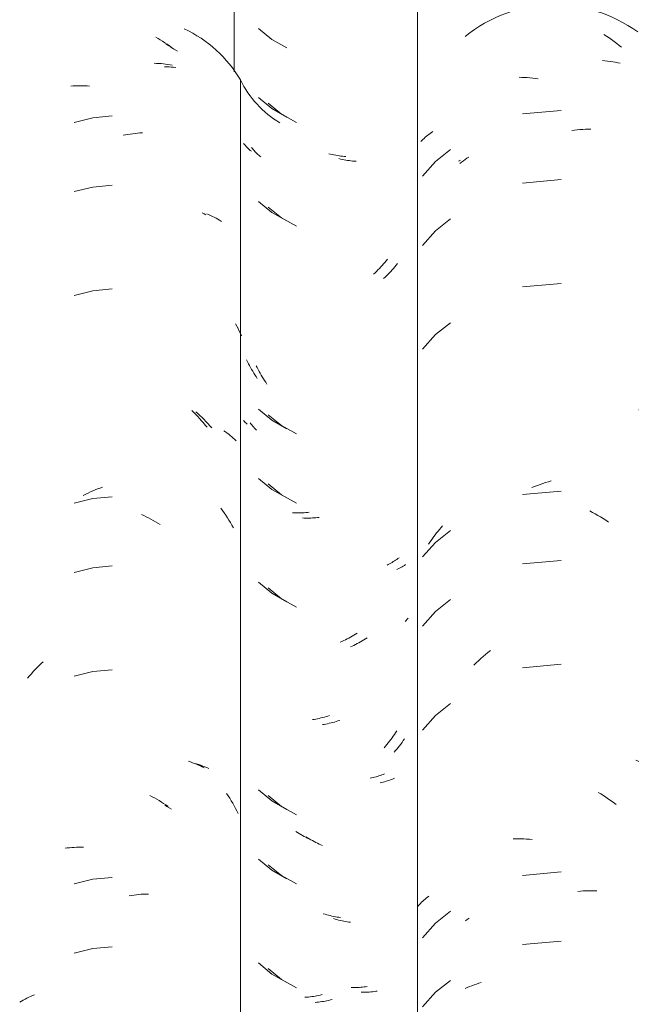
# Model space of a CAD drawing. Header units: metres. Extents: x -27.3 to 21, y -0.3 to 10.3.
# Tile 201 of 255: x 16.738 to 17.005, y 2.908 to 3.337. Entities that reach past the tile are written whole.
import ezdxf

# ---------------------------------------------------------------- set-up
doc = ezdxf.new("R2010")
doc.units = ezdxf.units.M
doc.layers.add('A-GLAZ-CWMG', color=7, linetype='Continuous', lineweight=5)

# ---------------------------------------------------------------- blocks, each defined once
blk = doc.blocks.new('FP_352-FACHADA 03')
at = {"layer": 'A-GLAZ-CWMG', "color": 9, "true_color": 0xc0c0c0}
for p, q in [((22.20059, 3.33072), (22.20172, 3.32998)), ((22.20172, 3.32998), (22.20284, 3.32923)), ((22.20284, 3.32923), (22.20395, 3.32845)), ((22.20395, 3.32845), (22.20505, 3.32764)), ((22.20505, 3.32764), (22.20615, 3.32682)), ((22.20615, 3.32682), (22.20723, 3.32598)), ((22.20723, 3.32598), (22.2083, 3.32512)), ((22.19992, 3.31939), (22.20105, 3.31928)), ((22.20105, 3.31928), (22.20217, 3.31915)), ((22.20217, 3.31915), (22.20329, 3.319)), ((22.20329, 3.319), (22.2044, 3.31883)), ((22.2044, 3.31883), (22.20549, 3.31864)), ((22.20549, 3.31864), (22.20658, 3.31842)), ((22.20658, 3.31842), (22.20766, 3.31818)), ((22.16368, 3.31206), (22.16485, 3.31204)), ((22.16485, 3.31204), (22.16603, 3.312)), ((22.16603, 3.312), (22.16722, 3.31193)), ((22.16722, 3.31193), (22.16841, 3.31184)), ((22.16841, 3.31184), (22.1696, 3.31172)), ((22.1696, 3.31172), (22.17079, 3.31159)), ((22.17079, 3.31159), (22.17199, 3.31143)), ((22.18193, 3.29765), (22.16512, 3.29615)), ((22.18658, 3.28889), (22.18777, 3.28904)), ((22.18777, 3.28904), (22.18897, 3.28917)), ((22.18897, 3.28917), (22.19016, 3.28927)), ((22.19016, 3.28927), (22.19135, 3.28935)), ((22.19135, 3.28935), (22.19253, 3.28941)), ((22.19253, 3.28941), (22.19371, 3.28945)), ((22.19371, 3.28945), (22.19488, 3.28946)), ((22.13731, 3.27551), (22.13821, 3.276)), ((22.18193, 3.26751), (22.16512, 3.26601)), ((22.22023, 3.25318), (22.22112, 3.25268)), ((22.22112, 3.25268), (22.222, 3.25217)), ((22.222, 3.25217), (22.22286, 3.25163)), ((22.22286, 3.25163), (22.2237, 3.25108)), ((22.2237, 3.25108), (22.22453, 3.25052)), ((22.22453, 3.25052), (22.22534, 3.24994)), ((22.22534, 3.24994), (22.22613, 3.24934)), ((22.18193, 3.22229), (22.16512, 3.22079)), ((22.23179, 3.20431), (22.23233, 3.20315)), ((22.23233, 3.20315), (22.23285, 3.20197)), ((22.23285, 3.20197), (22.23336, 3.20079)), ((22.23336, 3.20079), (22.23386, 3.1996)), ((22.21585, 3.16737), (22.21682, 3.16634)), ((22.21682, 3.16634), (22.21776, 3.16529)), ((22.21776, 3.16529), (22.2187, 3.16422)), ((22.2187, 3.16422), (22.21962, 3.16314)), ((22.21962, 3.16314), (22.22052, 3.16204)), ((22.22052, 3.16204), (22.22141, 3.16092)), ((22.22141, 3.16092), (22.22228, 3.15978)), ((22.22715, 3.1581), (22.22789, 3.15747)), ((22.22789, 3.15747), (22.22862, 3.15683)), ((22.22862, 3.15683), (22.22933, 3.15617)), ((22.22933, 3.15617), (22.23003, 3.15549)), ((22.23003, 3.15549), (22.2307, 3.15481)), ((22.2307, 3.15481), (22.23135, 3.15411)), ((22.23135, 3.15411), (22.23198, 3.1534)), ((22.16921, 3.13343), (22.17041, 3.13391)), ((22.17041, 3.13391), (22.17161, 3.13438)), ((22.17161, 3.13438), (22.17281, 3.13482)), ((22.17281, 3.13482), (22.17401, 3.13523)), ((22.17401, 3.13523), (22.17522, 3.13563)), ((22.17522, 3.13563), (22.17643, 3.136)), ((22.17643, 3.136), (22.17763, 3.13634)), ((22.18193, 3.13187), (22.16512, 3.13037)), ((22.19451, 3.12324), (22.19568, 3.12262)), ((22.19568, 3.12262), (22.19684, 3.12198)), ((22.19684, 3.12198), (22.198, 3.12131)), ((22.198, 3.12131), (22.19914, 3.12063)), ((22.22588, 3.12448), (22.22666, 3.12326)), ((22.22666, 3.12326), (22.22742, 3.12202)), ((22.22742, 3.12202), (22.22816, 3.12077)), ((22.19914, 3.12063), (22.20028, 3.11992)), ((22.20028, 3.11992), (22.20141, 3.11919)), ((22.20141, 3.11919), (22.20253, 3.11844)), ((22.22816, 3.12077), (22.22889, 3.11951)), ((22.22889, 3.11951), (22.22959, 3.11823)), ((22.22959, 3.11823), (22.23027, 3.11693)), ((22.23027, 3.11693), (22.23094, 3.11563)), ((22.18193, 3.10172), (22.16512, 3.10022)), ((22.14906, 3.06079), (22.15012, 3.06167)), ((22.15012, 3.06167), (22.15119, 3.06252)), ((22.14392, 3.0561), (22.14492, 3.05708)), ((22.14492, 3.05708), (22.14594, 3.05803)), ((22.14594, 3.05803), (22.14696, 3.05897)), ((22.14696, 3.05897), (22.148, 3.05989)), ((22.148, 3.05989), (22.14906, 3.06079)), ((22.18193, 3.05651), (22.16512, 3.05501)), ((22.21447, 3.01469), (22.21545, 3.0143)), ((22.21545, 3.0143), (22.21642, 3.01389)), ((22.21642, 3.01389), (22.21737, 3.01347)), ((22.21737, 3.01347), (22.21831, 3.01302)), ((22.21831, 3.01302), (22.21924, 3.01256)), ((22.21924, 3.01256), (22.22015, 3.01208)), ((22.22015, 3.01208), (22.22104, 3.01159)), ((22.19805, 3.00071), (22.1992, 3.00002)), ((22.1992, 3.00002), (22.20033, 2.99931)), ((22.20033, 2.99931), (22.20146, 2.99858)), ((22.20146, 2.99858), (22.20259, 2.99783)), ((22.20259, 2.99783), (22.2037, 2.99706)), ((22.2037, 2.99706), (22.2048, 2.99626)), ((22.2282, 3.00014), (22.22892, 2.99888)), ((22.22892, 2.99888), (22.22962, 2.9976)), ((22.22962, 2.9976), (22.23031, 2.9963)), ((22.2048, 2.99626), (22.2059, 2.99544)), ((22.23031, 2.9963), (22.23097, 2.995)), ((22.23097, 2.995), (22.23161, 2.99368)), ((22.23161, 2.99368), (22.23224, 2.99235)), ((22.23224, 2.99235), (22.23284, 2.991)), ((22.16108, 2.98046), (22.16224, 2.98049)), ((22.16224, 2.98049), (22.16341, 2.98049)), ((22.16341, 2.98049), (22.16458, 2.98048)), ((22.16458, 2.98048), (22.16576, 2.98044)), ((22.16576, 2.98044), (22.16694, 2.98038)), ((22.16694, 2.98038), (22.16813, 2.98029)), ((22.16813, 2.98029), (22.16932, 2.98018)), ((22.18193, 2.96608), (22.16512, 2.96458)), ((22.18924, 2.95762), (22.19043, 2.95772)), ((22.19043, 2.95772), (22.19162, 2.9578)), ((22.19162, 2.9578), (22.1928, 2.95785)), ((22.1928, 2.95785), (22.19398, 2.95788)), ((22.19398, 2.95788), (22.19515, 2.95789)), ((22.19515, 2.95789), (22.19631, 2.95787)), ((22.19631, 2.95787), (22.19747, 2.95783)), ((22.18193, 2.93594), (22.16512, 2.93444)), ((22.14018, 2.91528), (22.14113, 2.91571)), ((22.14113, 2.91571), (22.14209, 2.91613)), ((22.14209, 2.91613), (22.14307, 2.91653)), ((22.14307, 2.91653), (22.14406, 2.9169)), ((22.14406, 2.9169), (22.14506, 2.91726)), ((22.14506, 2.91726), (22.14608, 2.9176)), ((22.14608, 2.9176), (22.14711, 2.91792))]:
    blk.add_line(p, q, dxfattribs=at)
blk = doc.blocks.new('FP_353-FACHADA 03')
at = {"layer": 'A-GLAZ-CWMG', "color": 9, "true_color": 0xc0c0c0}
for p, q in [((22.05451, 3.30078), (22.06029, 3.29604)), ((22.06029, 3.29604), (22.06685, 3.29241)), ((22.04756, 3.281), (22.0472, 3.28144)), ((22.04793, 3.28057), (22.04756, 3.281)), ((22.04831, 3.28014), (22.04793, 3.28057)), ((22.04871, 3.27973), (22.04831, 3.28014)), ((22.04911, 3.27931), (22.04871, 3.27973)), ((22.04953, 3.27891), (22.04911, 3.27931)), ((22.04996, 3.27852), (22.04953, 3.27891)), ((22.0504, 3.27813), (22.04996, 3.27852)), ((22.05085, 3.27775), (22.0504, 3.27813)), ((22.05132, 3.27738), (22.05085, 3.27775)), ((22.08598, 3.27649), (22.08523, 3.27666)), ((22.08673, 3.27632), (22.08598, 3.27649)), ((22.08748, 3.27617), (22.08673, 3.27632)), ((22.08823, 3.27603), (22.08748, 3.27617)), ((22.08898, 3.27591), (22.08823, 3.27603)), ((22.08972, 3.2758), (22.08898, 3.27591)), ((22.09047, 3.2757), (22.08972, 3.2758)), ((22.09121, 3.27561), (22.09047, 3.2757)), ((22.09195, 3.27554), (22.09121, 3.27561)), ((22.09268, 3.27548), (22.09195, 3.27554)), ((22.05451, 3.25556), (22.06029, 3.25082)), ((22.06029, 3.25082), (22.06685, 3.2472)), ((22.10844, 3.22818), (22.10784, 3.22753)), ((22.10904, 3.22885), (22.10844, 3.22818)), ((22.10962, 3.22954), (22.10904, 3.22885)), ((22.1102, 3.23023), (22.10962, 3.22954)), ((22.11077, 3.23093), (22.1102, 3.23023)), ((22.10534, 3.225), (22.1047, 3.2244)), ((22.10598, 3.22562), (22.10534, 3.225)), ((22.1066, 3.22624), (22.10598, 3.22562)), ((22.10722, 3.22688), (22.1066, 3.22624)), ((22.10784, 3.22753), (22.10722, 3.22688)), ((22.04962, 3.18564), (22.0492, 3.18647)), ((22.05005, 3.18482), (22.04962, 3.18564)), ((22.05049, 3.184), (22.05005, 3.18482)), ((22.05095, 3.18319), (22.05049, 3.184)), ((22.05141, 3.18239), (22.05095, 3.18319)), ((22.05189, 3.1816), (22.05141, 3.18239)), ((22.05237, 3.18081), (22.05189, 3.1816)), ((22.05287, 3.18004), (22.05237, 3.18081)), ((22.05338, 3.17927), (22.05287, 3.18004)), ((22.05389, 3.17852), (22.05338, 3.17927)), ((22.05451, 3.16514), (22.06029, 3.16039)), ((22.04694, 3.1612), (22.04658, 3.16168)), ((22.04731, 3.16073), (22.04694, 3.1612)), ((22.0477, 3.16027), (22.04731, 3.16073)), ((22.0481, 3.15981), (22.0477, 3.16027)), ((22.04851, 3.15936), (22.0481, 3.15981)), ((22.06029, 3.16039), (22.06685, 3.15677)), ((22.04894, 3.15891), (22.04851, 3.15936)), ((22.04938, 3.15848), (22.04894, 3.15891)), ((22.05451, 3.13499), (22.06029, 3.13025)), ((22.06029, 3.13025), (22.06685, 3.12663)), ((22.0701, 3.12017), (22.06939, 3.12021)), ((22.07082, 3.12015), (22.0701, 3.12017)), ((22.07153, 3.12014), (22.07082, 3.12015)), ((22.07225, 3.12015), (22.07153, 3.12014)), ((22.07298, 3.12017), (22.07225, 3.12015)), ((22.07371, 3.1202), (22.07298, 3.12017)), ((22.07444, 3.12024), (22.07371, 3.1202)), ((22.07518, 3.1203), (22.07444, 3.12024)), ((22.07591, 3.12037), (22.07518, 3.1203)), ((22.07665, 3.12045), (22.07591, 3.12037)), ((22.11377, 3.09957), (22.11325, 3.09924)), ((22.11427, 3.0999), (22.11377, 3.09957)), ((22.11109, 3.09804), (22.11052, 3.09776)), ((22.11164, 3.09833), (22.11109, 3.09804)), ((22.11219, 3.09862), (22.11164, 3.09833)), ((22.11272, 3.09893), (22.11219, 3.09862)), ((22.11325, 3.09924), (22.11272, 3.09893)), ((22.05451, 3.08978), (22.06029, 3.08504)), ((22.06029, 3.08504), (22.06685, 3.08141)), ((22.09318, 3.06547), (22.09245, 3.06509)), ((22.09391, 3.06587), (22.09318, 3.06547)), ((22.09464, 3.06628), (22.09391, 3.06587)), ((22.09536, 3.0667), (22.09464, 3.06628)), ((22.09608, 3.06713), (22.09536, 3.0667)), ((22.0968, 3.06758), (22.09608, 3.06713)), ((22.09751, 3.06804), (22.0968, 3.06758)), ((22.09097, 3.06437), (22.09023, 3.06402)), ((22.09171, 3.06472), (22.09097, 3.06437)), ((22.09245, 3.06509), (22.09171, 3.06472)), ((22.0818, 3.03096), (22.08105, 3.03079)), ((22.08256, 3.03115), (22.0818, 3.03096)), ((22.08331, 3.03136), (22.08256, 3.03115)), ((22.08406, 3.03157), (22.08331, 3.03136)), ((22.08481, 3.03181), (22.08406, 3.03157)), ((22.08557, 3.03205), (22.08481, 3.03181)), ((22.07881, 3.03034), (22.07806, 3.03022)), ((22.07955, 3.03047), (22.07881, 3.03034)), ((22.0803, 3.03062), (22.07955, 3.03047)), ((22.08105, 3.03079), (22.0803, 3.03062)), ((22.11271, 3.02249), (22.11218, 3.02175)), ((22.11324, 3.02324), (22.11271, 3.02249)), ((22.11376, 3.02399), (22.11324, 3.02324)), ((22.10994, 3.01891), (22.10935, 3.01822)), ((22.11051, 3.0196), (22.10994, 3.01891)), ((22.11107, 3.02031), (22.11051, 3.0196)), ((22.11163, 3.02103), (22.11107, 3.02031)), ((22.11218, 3.02175), (22.11163, 3.02103)), ((22.10513, 3.00535), (22.10448, 3.00518)), ((22.10577, 3.00553), (22.10513, 3.00535)), ((22.1064, 3.00572), (22.10577, 3.00553)), ((22.10702, 3.00592), (22.1064, 3.00572)), ((22.10763, 3.00613), (22.10702, 3.00592)), ((22.10824, 3.00636), (22.10763, 3.00613)), ((22.10884, 3.00659), (22.10824, 3.00636)), ((22.10943, 3.00684), (22.10884, 3.00659)), ((22.10383, 3.00502), (22.10317, 3.00488)), ((22.10448, 3.00518), (22.10383, 3.00502)), ((22.05451, 2.99935), (22.06029, 2.99461)), ((22.06029, 2.99461), (22.06685, 2.99098)), ((22.07155, 2.98095), (22.07083, 2.98139)), ((22.07227, 2.98052), (22.07155, 2.98095)), ((22.07299, 2.98011), (22.07227, 2.98052)), ((22.07372, 2.97971), (22.07299, 2.98011)), ((22.07446, 2.97932), (22.07372, 2.97971)), ((22.07519, 2.97895), (22.07446, 2.97932)), ((22.07593, 2.97859), (22.07519, 2.97895)), ((22.07667, 2.97824), (22.07593, 2.97859)), ((22.07741, 2.97791), (22.07667, 2.97824)), ((22.07816, 2.97759), (22.07741, 2.97791)), ((22.05451, 2.96921), (22.06029, 2.96447)), ((22.06029, 2.96447), (22.06685, 2.96084)), ((22.08359, 2.94553), (22.08284, 2.94575)), ((22.08434, 2.94532), (22.08359, 2.94553)), ((22.08509, 2.94513), (22.08434, 2.94532)), ((22.08584, 2.94495), (22.08509, 2.94513)), ((22.0866, 2.94478), (22.08584, 2.94495)), ((22.08735, 2.94463), (22.0866, 2.94478)), ((22.08809, 2.94448), (22.08735, 2.94463)), ((22.08884, 2.94436), (22.08809, 2.94448)), ((22.08959, 2.94424), (22.08884, 2.94436)), ((22.09033, 2.94414), (22.08959, 2.94424)), ((22.05451, 2.92399), (22.06029, 2.91925)), ((22.06029, 2.91925), (22.06685, 2.91563)), ((22.09563, 2.91367), (22.09491, 2.91368)), ((22.09635, 2.91368), (22.09563, 2.91367)), ((22.09706, 2.9137), (22.09635, 2.91368)), ((22.09777, 2.91374), (22.09706, 2.9137)), ((22.09847, 2.91379), (22.09777, 2.91374)), ((22.09917, 2.91385), (22.09847, 2.91379)), ((22.09986, 2.91392), (22.09917, 2.91385)), ((22.10055, 2.914), (22.09986, 2.91392)), ((22.10124, 2.9141), (22.10055, 2.914)), ((22.10191, 2.91421), (22.10124, 2.9141)), ((22.07557, 2.90933), (22.07484, 2.90927)), ((22.07631, 2.90941), (22.07557, 2.90933)), ((22.07705, 2.9095), (22.07631, 2.90941)), ((22.0778, 2.90961), (22.07705, 2.9095)), ((22.07854, 2.90972), (22.0778, 2.90961)), ((22.07929, 2.90985), (22.07854, 2.90972)), ((22.08004, 2.91), (22.07929, 2.90985)), ((22.08079, 2.91016), (22.08004, 2.91)), ((22.08154, 2.91033), (22.08079, 2.91016)), ((22.08229, 2.91051), (22.08154, 2.91033)), ((22.10973, 2.89809), (22.10915, 2.89741)), ((22.11031, 2.89878), (22.10973, 2.89809)), ((22.11088, 2.89949), (22.11031, 2.89878)), ((22.11144, 2.9002), (22.11088, 2.89949)), ((22.11199, 2.90093), (22.11144, 2.9002)), ((22.11253, 2.90166), (22.11199, 2.90093)), ((22.06334, 2.89656), (22.06269, 2.89715)), ((22.064, 2.89598), (22.06334, 2.89656)), ((22.06467, 2.89542), (22.064, 2.89598)), ((22.06534, 2.89487), (22.06467, 2.89542)), ((22.06602, 2.89433), (22.06534, 2.89487)), ((22.0667, 2.8938), (22.06602, 2.89433)), ((22.06739, 2.89329), (22.0667, 2.8938)), ((22.10734, 2.89543), (22.10672, 2.89479)), ((22.10795, 2.89608), (22.10734, 2.89543)), ((22.10855, 2.89674), (22.10795, 2.89608)), ((22.10915, 2.89741), (22.10855, 2.89674)), ((22.06808, 2.89279), (22.06739, 2.89329)), ((22.06878, 2.8923), (22.06808, 2.89279)), ((22.06949, 2.89182), (22.06878, 2.8923))]:
    blk.add_line(p, q, dxfattribs=at)
blk = doc.blocks.new('FP_354-FACHADA 03')
at = {"layer": 'A-GLAZ-CWMG', "color": 9, "true_color": 0xc0c0c0}
for p, q in [((22.00996, 3.32644), (22.01097, 3.32586)), ((22.01097, 3.32586), (22.01197, 3.32526)), ((22.01197, 3.32526), (22.01297, 3.32465)), ((22.01297, 3.32465), (22.01397, 3.32402)), ((22.01397, 3.32402), (22.01495, 3.32337)), ((22.00926, 3.31668), (22.01028, 3.31665)), ((22.01028, 3.31665), (22.01129, 3.31661)), ((22.01129, 3.31661), (22.01229, 3.31654)), ((22.01229, 3.31654), (22.01329, 3.31646)), ((22.01329, 3.31646), (22.01428, 3.31636)), ((22.02768, 3.25266), (22.02852, 3.2523)), ((22.02852, 3.2523), (22.02935, 3.25192)), ((22.02935, 3.25192), (22.03017, 3.25152)), ((22.03017, 3.25152), (22.03098, 3.25112)), ((22.03098, 3.25112), (22.03177, 3.25069)), ((22.03177, 3.25069), (22.03255, 3.25025)), ((22.03255, 3.25025), (22.03331, 3.2498)), ((22.03331, 3.2498), (22.03407, 3.24933)), ((22.04027, 3.20471), (22.04082, 3.20368)), ((22.04082, 3.20368), (22.04135, 3.20264)), ((22.04135, 3.20264), (22.04187, 3.20159)), ((22.04187, 3.20159), (22.04237, 3.20054)), ((22.04237, 3.20054), (22.04286, 3.19947)), ((22.02298, 3.16643), (22.02388, 3.16561)), ((22.02388, 3.16561), (22.02477, 3.16478)), ((22.02477, 3.16478), (22.02565, 3.16393)), ((22.02565, 3.16393), (22.02652, 3.16307)), ((22.02652, 3.16307), (22.02738, 3.16219)), ((22.02738, 3.16219), (22.02823, 3.16129)), ((22.02823, 3.16129), (22.02906, 3.16038)), ((22.02906, 3.16038), (22.02989, 3.15945)), ((22.03518, 3.15817), (22.03589, 3.15767)), ((22.03589, 3.15767), (22.0366, 3.15716)), ((22.0366, 3.15716), (22.03728, 3.15663)), ((22.03728, 3.15663), (22.03795, 3.15609)), ((22.03795, 3.15609), (22.03861, 3.15554)), ((22.03861, 3.15554), (22.03925, 3.15497)), ((22.03925, 3.15497), (22.03988, 3.1544)), ((22.03988, 3.1544), (22.04049, 3.15381)), ((22.0338, 3.12445), (22.03454, 3.12344)), ((22.03454, 3.12344), (22.03527, 3.12241)), ((22.03527, 3.12241), (22.03599, 3.12137)), ((22.03599, 3.12137), (22.03669, 3.12032)), ((22.03669, 3.12032), (22.03737, 3.11925)), ((22.03737, 3.11925), (22.03804, 3.11817)), ((22.03804, 3.11817), (22.0387, 3.11708)), ((22.0387, 3.11708), (22.03934, 3.11597)), ((22.0215, 3.01361), (22.02242, 3.01336)), ((22.02242, 3.01336), (22.02332, 3.01309)), ((22.02332, 3.01309), (22.02422, 3.01281)), ((22.02422, 3.01281), (22.02511, 3.01251)), ((22.02511, 3.01251), (22.02599, 3.01219)), ((22.02599, 3.01219), (22.02685, 3.01186)), ((22.02685, 3.01186), (22.02771, 3.01151)), ((22.02771, 3.01151), (22.02855, 3.01114)), ((22.03633, 3.00029), (22.03702, 2.99923)), ((22.03702, 2.99923), (22.0377, 2.99816)), ((22.0377, 2.99816), (22.03836, 2.99707)), ((22.03836, 2.99707), (22.03901, 2.99598)), ((22.0094, 2.99517), (22.01041, 2.99461)), ((22.01041, 2.99461), (22.01142, 2.99402)), ((22.01142, 2.99402), (22.01243, 2.99342)), ((22.03901, 2.99598), (22.03964, 2.99487)), ((22.03964, 2.99487), (22.04025, 2.99375)), ((22.04025, 2.99375), (22.04085, 2.99261)), ((22.04085, 2.99261), (22.04144, 2.99147))]:
    blk.add_line(p, q, dxfattribs=at)
blk = doc.blocks.new('Rectangular Mullion - Telha Fibrocimento - Ondulada-V344-FACHADA 03')
at = {"layer": 'A-GLAZ-CWMG'}
blk.add_line((22.04236, 3.31091), (22.04236, 2.87441), dxfattribs=at)
for centre, major_axis, start_param, end_param in [((22.17902, 3.28307), (0.06118, 0), 0.936135, 2.259277), ((21.99381, 3.28307), (0.05612, 0), 0.525465, 1.127438), ((22.08358, 3.33085), (0.04589, 0), 3.596619, 4.160854)]:
    blk.add_ellipse(centre, major_axis=major_axis, ratio=0.988936, start_param=start_param, end_param=end_param, dxfattribs=at)
for name in ['FP_352-FACHADA 03', 'FP_354-FACHADA 03', 'FP_353-FACHADA 03']:
    blk.add_blockref(name, (0, 0), dxfattribs=at)
blk = doc.blocks.new('FP_358-FACHADA 03')
at = {"layer": 'A-GLAZ-CWMG', "color": 9, "true_color": 0xc0c0c0}
for p, q in [((22.12557, 3.28804), (22.12615, 3.28844)), ((22.12084, 3.28406), (22.12131, 3.28454)), ((22.12131, 3.28454), (22.1218, 3.28501)), ((22.1218, 3.28501), (22.1223, 3.28547)), ((22.1223, 3.28547), (22.12281, 3.28593)), ((22.12281, 3.28593), (22.12334, 3.28637)), ((22.12334, 3.28637), (22.12388, 3.2868)), ((22.12388, 3.2868), (22.12443, 3.28723)), ((22.12443, 3.28723), (22.12499, 3.28764)), ((22.12499, 3.28764), (22.12557, 3.28804)), ((22.13385, 3.28058), (22.12721, 3.27537)), ((22.12721, 3.27537), (22.12168, 3.26902)), ((22.13866, 3.27513), (22.13943, 3.27571)), ((22.13943, 3.27571), (22.1402, 3.27627)), ((22.1402, 3.27627), (22.14098, 3.27682)), ((22.14098, 3.27682), (22.14177, 3.27735)), ((22.1379, 3.27454), (22.13866, 3.27513)), ((22.13385, 3.25044), (22.12721, 3.24523)), ((22.12721, 3.24523), (22.12168, 3.23887)), ((22.13385, 3.20523), (22.12721, 3.20001)), ((22.12721, 3.20001), (22.12168, 3.19366)), ((22.1297, 3.11599), (22.13036, 3.11673)), ((22.12656, 3.11208), (22.12717, 3.11289)), ((22.12717, 3.11289), (22.12778, 3.11368)), ((22.13385, 3.1148), (22.12721, 3.10958)), ((22.12778, 3.11368), (22.12841, 3.11446)), ((22.12841, 3.11446), (22.12905, 3.11523)), ((22.12905, 3.11523), (22.1297, 3.11599)), ((22.12721, 3.10958), (22.12168, 3.10323)), ((22.12425, 3.10876), (22.12481, 3.10961)), ((22.12481, 3.10961), (22.12538, 3.11044)), ((22.12538, 3.11044), (22.12597, 3.11127)), ((22.12597, 3.11127), (22.12656, 3.11208)), ((22.13385, 3.08466), (22.12721, 3.07944)), ((22.12721, 3.07944), (22.12168, 3.07309)), ((22.13385, 3.03944), (22.12721, 3.03423)), ((22.12721, 3.03423), (22.12168, 3.02787)), ((22.12171, 2.95335), (22.12221, 2.95382)), ((22.12221, 2.95382), (22.12272, 2.95427)), ((22.12272, 2.95427), (22.12324, 2.95472)), ((22.12324, 2.95472), (22.12378, 2.95515)), ((22.12378, 2.95515), (22.12433, 2.95558)), ((22.11941, 2.9509), (22.11985, 2.95141)), ((22.11985, 2.95141), (22.12029, 2.95191)), ((22.12029, 2.95191), (22.12075, 2.9524)), ((22.12075, 2.9524), (22.12122, 2.95288)), ((22.12122, 2.95288), (22.12171, 2.95335)), ((22.13385, 2.94901), (22.12721, 2.9438)), ((22.14035, 2.9448), (22.14113, 2.94535)), ((22.14113, 2.94535), (22.14192, 2.94588)), ((22.12721, 2.9438), (22.12168, 2.93745)), ((22.13385, 2.91887), (22.12721, 2.91366)), ((22.12721, 2.91366), (22.12168, 2.9073))]:
    blk.add_line(p, q, dxfattribs=at)
blk = doc.blocks.new('FP_359-FACHADA 03')
at = {"layer": 'A-GLAZ-CWMG', "color": 9, "true_color": 0xc0c0c0}
for p, q in [((22.05029, 3.33338), (22.056, 3.32856)), ((22.056, 3.32856), (22.06251, 3.32486)), ((22.05029, 3.30323), (22.056, 3.29842)), ((22.056, 3.29842), (22.06251, 3.29472)), ((22.04413, 3.28278), (22.04375, 3.28323)), ((22.04453, 3.28234), (22.04413, 3.28278)), ((22.04493, 3.28191), (22.04453, 3.28234)), ((22.04535, 3.28149), (22.04493, 3.28191)), ((22.04578, 3.28107), (22.04535, 3.28149)), ((22.04623, 3.28066), (22.04578, 3.28107)), ((22.04668, 3.28026), (22.04623, 3.28066)), ((22.04715, 3.27987), (22.04668, 3.28026)), ((22.08159, 3.2786), (22.08084, 3.27878)), ((22.08234, 3.27843), (22.08159, 3.2786)), ((22.08309, 3.27827), (22.08234, 3.27843)), ((22.08384, 3.27812), (22.08309, 3.27827)), ((22.08459, 3.27799), (22.08384, 3.27812)), ((22.08533, 3.27788), (22.08459, 3.27799)), ((22.08608, 3.27777), (22.08533, 3.27788)), ((22.08682, 3.27768), (22.08608, 3.27777)), ((22.08756, 3.2776), (22.08682, 3.27768)), ((22.08829, 3.27754), (22.08756, 3.2776)), ((22.05029, 3.25802), (22.056, 3.2532)), ((22.056, 3.2532), (22.06251, 3.2495)), ((22.10642, 3.23287), (22.10585, 3.23217)), ((22.10224, 3.2282), (22.10161, 3.22758)), ((22.10287, 3.22884), (22.10224, 3.2282)), ((22.10348, 3.22948), (22.10287, 3.22884)), ((22.10409, 3.23014), (22.10348, 3.22948)), ((22.10468, 3.2308), (22.10409, 3.23014)), ((22.10527, 3.23148), (22.10468, 3.2308)), ((22.10585, 3.23217), (22.10527, 3.23148)), ((22.10098, 3.22697), (22.10033, 3.22637)), ((22.10161, 3.22758), (22.10098, 3.22697)), ((22.04549, 3.18816), (22.04508, 3.189)), ((22.04591, 3.18733), (22.04549, 3.18816)), ((22.04635, 3.18651), (22.04591, 3.18733)), ((22.04679, 3.18569), (22.04635, 3.18651)), ((22.04725, 3.18488), (22.04679, 3.18569)), ((22.04771, 3.18409), (22.04725, 3.18488)), ((22.04819, 3.1833), (22.04771, 3.18409)), ((22.04868, 3.18251), (22.04819, 3.1833)), ((22.04918, 3.18174), (22.04868, 3.18251)), ((22.04968, 3.18098), (22.04918, 3.18174)), ((22.05029, 3.16759), (22.056, 3.16277)), ((22.04411, 3.16223), (22.04375, 3.16265)), ((22.04448, 3.16182), (22.04411, 3.16223)), ((22.04487, 3.16141), (22.04448, 3.16182)), ((22.04526, 3.161), (22.04487, 3.16141)), ((22.056, 3.16277), (22.06251, 3.15907)), ((22.05029, 3.13745), (22.056, 3.13263)), ((22.056, 3.13263), (22.06251, 3.12893)), ((22.06575, 3.12244), (22.06504, 3.12248)), ((22.06646, 3.12241), (22.06575, 3.12244)), ((22.06717, 3.1224), (22.06646, 3.12241)), ((22.06789, 3.12239), (22.06717, 3.1224)), ((22.06861, 3.1224), (22.06789, 3.12239)), ((22.06934, 3.12243), (22.06861, 3.1224)), ((22.07007, 3.12246), (22.06934, 3.12243)), ((22.0708, 3.12251), (22.07007, 3.12246)), ((22.07154, 3.12257), (22.0708, 3.12251)), ((22.07227, 3.12265), (22.07154, 3.12257)), ((22.10674, 3.09998), (22.10617, 3.0997)), ((22.1073, 3.10026), (22.10674, 3.09998)), ((22.10784, 3.10055), (22.1073, 3.10026)), ((22.10838, 3.10086), (22.10784, 3.10055)), ((22.10891, 3.10117), (22.10838, 3.10086)), ((22.10943, 3.10149), (22.10891, 3.10117)), ((22.10994, 3.10182), (22.10943, 3.10149)), ((22.11044, 3.10217), (22.10994, 3.10182)), ((22.11092, 3.10252), (22.11044, 3.10217)), ((22.1114, 3.10288), (22.11092, 3.10252)), ((22.05029, 3.09223), (22.056, 3.08742)), ((22.056, 3.08742), (22.06251, 3.08372)), ((22.11456, 3.07561), (22.11413, 3.07516)), ((22.11498, 3.07607), (22.11456, 3.07561)), ((22.11538, 3.07654), (22.11498, 3.07607)), ((22.09241, 3.06961), (22.0917, 3.06916)), ((22.09312, 3.07006), (22.09241, 3.06961)), ((22.08658, 3.06644), (22.08584, 3.0661)), ((22.08732, 3.06679), (22.08658, 3.06644)), ((22.08806, 3.06715), (22.08732, 3.06679)), ((22.08879, 3.06753), (22.08806, 3.06715)), ((22.08952, 3.06791), (22.08879, 3.06753)), ((22.09025, 3.06832), (22.08952, 3.06791)), ((22.09098, 3.06873), (22.09025, 3.06832)), ((22.0917, 3.06916), (22.09098, 3.06873)), ((22.07442, 3.03252), (22.07368, 3.0324)), ((22.07517, 3.03265), (22.07442, 3.03252)), ((22.07592, 3.03279), (22.07517, 3.03265)), ((22.07667, 3.03294), (22.07592, 3.03279)), ((22.07742, 3.03311), (22.07667, 3.03294)), ((22.07817, 3.0333), (22.07742, 3.03311)), ((22.07892, 3.03349), (22.07817, 3.0333)), ((22.07967, 3.0337), (22.07892, 3.03349)), ((22.08042, 3.03393), (22.07967, 3.0337)), ((22.08117, 3.03417), (22.08042, 3.03393)), ((22.10993, 3.02668), (22.10942, 3.02592)), ((22.11043, 3.02745), (22.10993, 3.02668)), ((22.10728, 3.02296), (22.10673, 3.02225)), ((22.10783, 3.02368), (22.10728, 3.02296)), ((22.10837, 3.02442), (22.10783, 3.02368)), ((22.1089, 3.02516), (22.10837, 3.02442)), ((22.10942, 3.02592), (22.1089, 3.02516)), ((22.10558, 3.02085), (22.105, 3.02016)), ((22.10616, 3.02154), (22.10558, 3.02085)), ((22.10673, 3.02225), (22.10616, 3.02154)), ((22.09946, 3.007), (22.0988, 3.00686)), ((22.10012, 3.00715), (22.09946, 3.007)), ((22.10076, 3.00732), (22.10012, 3.00715)), ((22.1014, 3.00749), (22.10076, 3.00732)), ((22.10204, 3.00768), (22.1014, 3.00749)), ((22.10266, 3.00788), (22.10204, 3.00768)), ((22.10328, 3.00809), (22.10266, 3.00788)), ((22.10388, 3.00831), (22.10328, 3.00809)), ((22.10449, 3.00854), (22.10388, 3.00831)), ((22.10508, 3.00879), (22.10449, 3.00854)), ((22.05029, 3.0018), (22.056, 2.99699)), ((22.056, 2.99699), (22.06251, 2.99329)), ((22.06718, 2.9832), (22.06647, 2.98365)), ((22.0679, 2.98277), (22.06718, 2.9832)), ((22.06863, 2.98235), (22.0679, 2.98277)), ((22.06935, 2.98194), (22.06863, 2.98235)), ((22.07008, 2.98154), (22.06935, 2.98194)), ((22.07081, 2.98116), (22.07008, 2.98154)), ((22.07155, 2.98079), (22.07081, 2.98116)), ((22.07229, 2.98044), (22.07155, 2.98079)), ((22.07303, 2.9801), (22.07229, 2.98044)), ((22.07377, 2.97977), (22.07303, 2.9801)), ((22.05029, 2.97166), (22.056, 2.96685)), ((22.056, 2.96685), (22.06251, 2.96314)), ((22.0792, 2.94766), (22.07845, 2.94789)), ((22.07995, 2.94745), (22.0792, 2.94766)), ((22.0807, 2.94725), (22.07995, 2.94745)), ((22.08145, 2.94706), (22.0807, 2.94725)), ((22.0822, 2.94689), (22.08145, 2.94706)), ((22.08295, 2.94673), (22.0822, 2.94689)), ((22.0837, 2.94658), (22.08295, 2.94673)), ((22.08445, 2.94645), (22.0837, 2.94658)), ((22.08519, 2.94633), (22.08445, 2.94645)), ((22.08594, 2.94622), (22.08519, 2.94633)), ((22.05029, 2.92645), (22.056, 2.92163)), ((22.056, 2.92163), (22.06251, 2.91793)), ((22.09124, 2.91571), (22.09052, 2.91572)), ((22.09196, 2.91571), (22.09124, 2.91571)), ((22.09268, 2.91573), (22.09196, 2.91571)), ((22.09339, 2.91576), (22.09268, 2.91573)), ((22.09409, 2.9158), (22.09339, 2.91576)), ((22.09479, 2.91585), (22.09409, 2.9158)), ((22.09549, 2.91592), (22.09479, 2.91585)), ((22.09618, 2.916), (22.09549, 2.91592)), ((22.09686, 2.91609), (22.09618, 2.916)), ((22.09754, 2.9162), (22.09686, 2.91609)), ((22.07119, 2.91154), (22.07046, 2.91149)), ((22.07193, 2.91161), (22.07119, 2.91154)), ((22.07267, 2.9117), (22.07193, 2.91161)), ((22.07341, 2.91179), (22.07267, 2.9117)), ((22.07416, 2.9119), (22.07341, 2.91179)), ((22.07491, 2.91203), (22.07416, 2.9119)), ((22.07565, 2.91217), (22.07491, 2.91203)), ((22.0764, 2.91232), (22.07565, 2.91217)), ((22.07715, 2.91248), (22.0764, 2.91232)), ((22.0779, 2.91266), (22.07715, 2.91248))]:
    blk.add_line(p, q, dxfattribs=at)
blk = doc.blocks.new('FP_360-FACHADA 03')
at = {"layer": 'A-GLAZ-CWMG', "color": 9, "true_color": 0xc0c0c0}
for p, q in [((22.0055, 3.32954), (22.00651, 3.32895)), ((22.00651, 3.32895), (22.00751, 3.32835)), ((22.00751, 3.32835), (22.00851, 3.32773)), ((22.00851, 3.32773), (22.0095, 3.32709)), ((22.0095, 3.32709), (22.01048, 3.32644)), ((22.01048, 3.32644), (22.01146, 3.32577)), ((22.01146, 3.32577), (22.01243, 3.32508)), ((22.01243, 3.32508), (22.01339, 3.32437)), ((22.00481, 3.31817), (22.00582, 3.31814)), ((22.00582, 3.31814), (22.00683, 3.31808)), ((22.00683, 3.31808), (22.00783, 3.31801)), ((22.00783, 3.31801), (22.00882, 3.31793)), ((22.00882, 3.31793), (22.00981, 3.31782)), ((22.00981, 3.31782), (22.01079, 3.3177)), ((22.01079, 3.3177), (22.01177, 3.31756)), ((22.01177, 3.31756), (22.01273, 3.31741)), ((21.96857, 3.30824), (21.96957, 3.3083)), ((21.96957, 3.3083), (21.97058, 3.30835)), ((21.97058, 3.30835), (21.9716, 3.30838)), ((21.9716, 3.30838), (21.97261, 3.3084)), ((21.97261, 3.3084), (21.97364, 3.30839)), ((21.97364, 3.30839), (21.97467, 3.30837)), ((21.97467, 3.30837), (21.9757, 3.30833)), ((21.9757, 3.30833), (21.97674, 3.30827)), ((21.9782, 3.29443), (21.96998, 3.29244)), ((21.98662, 3.29524), (21.9782, 3.29443)), ((21.99128, 3.28681), (21.99234, 3.28702)), ((21.99234, 3.28702), (21.9934, 3.2872)), ((21.9934, 3.2872), (21.99445, 3.28737)), ((21.99445, 3.28737), (21.9955, 3.28752)), ((21.9955, 3.28752), (21.99655, 3.28765)), ((21.99655, 3.28765), (21.99759, 3.28776)), ((21.99759, 3.28776), (21.99864, 3.28785)), ((21.99864, 3.28785), (21.99968, 3.28793)), ((21.9782, 3.26429), (21.96998, 3.2623)), ((21.98662, 3.2651), (21.9782, 3.26429)), ((22.02572, 3.25302), (22.02653, 3.25262)), ((22.02653, 3.25262), (22.02733, 3.2522)), ((21.98662, 3.21989), (21.9782, 3.21907)), ((21.9782, 3.21907), (21.96998, 3.21709)), ((22.02118, 3.16701), (22.02205, 3.16615)), ((22.02205, 3.16615), (22.02291, 3.16527)), ((22.02291, 3.16527), (22.02377, 3.16438)), ((22.02377, 3.16438), (22.02461, 3.16348)), ((22.02461, 3.16348), (22.02543, 3.16256)), ((22.02543, 3.16256), (22.02625, 3.16162)), ((22.02625, 3.16162), (22.02706, 3.16067)), ((22.02706, 3.16067), (22.02785, 3.15971)), ((21.97399, 3.13005), (21.97502, 3.13056)), ((21.97502, 3.13056), (21.97606, 3.13105)), ((21.97606, 3.13105), (21.9771, 3.13153)), ((21.9771, 3.13153), (21.97814, 3.13198)), ((21.97814, 3.13198), (21.97918, 3.13242)), ((21.97918, 3.13242), (21.98023, 3.13284)), ((21.98023, 3.13284), (21.98128, 3.13324)), ((21.98128, 3.13324), (21.98233, 3.13362)), ((21.9782, 3.12865), (21.96998, 3.12666)), ((21.98662, 3.12946), (21.9782, 3.12865)), ((21.99931, 3.12168), (22.00035, 3.12121)), ((22.00035, 3.12121), (22.00138, 3.12071)), ((22.00138, 3.12071), (22.00241, 3.1202)), ((22.00241, 3.1202), (22.00343, 3.11967)), ((22.00343, 3.11967), (22.00445, 3.11912)), ((22.00445, 3.11912), (22.00547, 3.11856)), ((22.00547, 3.11856), (22.00648, 3.11797)), ((22.00648, 3.11797), (22.00748, 3.11737)), ((21.9782, 3.0985), (21.96998, 3.09652)), ((21.98662, 3.09931), (21.9782, 3.0985)), ((21.95478, 3.05592), (21.95566, 3.05677)), ((21.95566, 3.05677), (21.95655, 3.0576)), ((21.95055, 3.05144), (21.95137, 3.05237)), ((21.95137, 3.05237), (21.95221, 3.05328)), ((21.95221, 3.05328), (21.95306, 3.05417)), ((21.95306, 3.05417), (21.95391, 3.05505)), ((21.95391, 3.05505), (21.95478, 3.05592)), ((21.9782, 3.05329), (21.96998, 3.0513)), ((21.98662, 3.0541), (21.9782, 3.05329)), ((21.94974, 3.0505), (21.95055, 3.05144)), ((22.01975, 3.01426), (22.02064, 3.01396)), ((22.02064, 3.01396), (22.02152, 3.01365)), ((22.02152, 3.01365), (22.02239, 3.01332)), ((22.02239, 3.01332), (22.02324, 3.01298)), ((22.02324, 3.01298), (22.02409, 3.01262)), ((22.02409, 3.01262), (22.02493, 3.01225)), ((22.02493, 3.01225), (22.02575, 3.01186)), ((22.02575, 3.01186), (22.02656, 3.01146)), ((22.0029, 2.99938), (22.00392, 2.99884)), ((22.00392, 2.99884), (22.00494, 2.99828)), ((22.00494, 2.99828), (22.00595, 2.99771)), ((22.00595, 2.99771), (22.00696, 2.99711)), ((22.00696, 2.99711), (22.00796, 2.9965)), ((22.00796, 2.9965), (22.00895, 2.99588)), ((22.00895, 2.99588), (22.00994, 2.99523)), ((22.00994, 2.99523), (22.01092, 2.99457)), ((21.96605, 2.97641), (21.96703, 2.97653)), ((21.96703, 2.97653), (21.96803, 2.97662)), ((21.96803, 2.97662), (21.96902, 2.9767)), ((21.96902, 2.9767), (21.97003, 2.97676)), ((21.97003, 2.97676), (21.97104, 2.9768)), ((21.97104, 2.9768), (21.97206, 2.97682)), ((21.97206, 2.97682), (21.97308, 2.97683)), ((21.97308, 2.97683), (21.9741, 2.97682)), ((21.9782, 2.96286), (21.96998, 2.96087)), ((21.98662, 2.96367), (21.9782, 2.96286)), ((21.99397, 2.95573), (21.99503, 2.95588)), ((21.99503, 2.95588), (21.99608, 2.95602)), ((21.99608, 2.95602), (21.99712, 2.95614)), ((21.99712, 2.95614), (21.99817, 2.95624)), ((21.99817, 2.95624), (21.99921, 2.95633)), ((21.99921, 2.95633), (22.00025, 2.95639)), ((22.00025, 2.95639), (22.00128, 2.95644)), ((22.00128, 2.95644), (22.00231, 2.95646)), ((21.9782, 2.93272), (21.96998, 2.93073)), ((21.98662, 2.93353), (21.9782, 2.93272)), ((21.94861, 2.91066), (21.9494, 2.91108)), ((21.9494, 2.91108), (21.95021, 2.91149)), ((21.95021, 2.91149), (21.95103, 2.91188)), ((21.95103, 2.91188), (21.95186, 2.91226)), ((21.95186, 2.91226), (21.9527, 2.91263)), ((21.9463, 2.90932), (21.94706, 2.90978)), ((21.94706, 2.90978), (21.94783, 2.91023)), ((21.94783, 2.91023), (21.94861, 2.91066))]:
    blk.add_line(p, q, dxfattribs=at)
blk = doc.blocks.new('Rectangular Mullion - Telha Fibrocimento - Ondulada-2565199-FACHADA 03')
at = {"layer": 'A-GLAZ-CWMG'}
for p, q in [((22.03964, 3.57566), (22.03964, 3.3144)), ((22.11949, 3.34869), (22.11949, 2.87441))]:
    blk.add_line(p, q, dxfattribs=at)
for name in ['FP_360-FACHADA 03', 'FP_359-FACHADA 03', 'FP_358-FACHADA 03']:
    blk.add_blockref(name, (0, 0), dxfattribs=at)

msp = doc.modelspace()

# ---------------------------------------------------------------- block references
at = {"layer": 'A-GLAZ-CWMG'}
for name in ['Rectangular Mullion - Telha Fibrocimento - Ondulada-2565199-FACHADA 03', 'Rectangular Mullion - Telha Fibrocimento - Ondulada-V344-FACHADA 03']:
    msp.add_blockref(name, (-5.20782, 0), dxfattribs=at)

doc.saveas('drawing.dxf')
